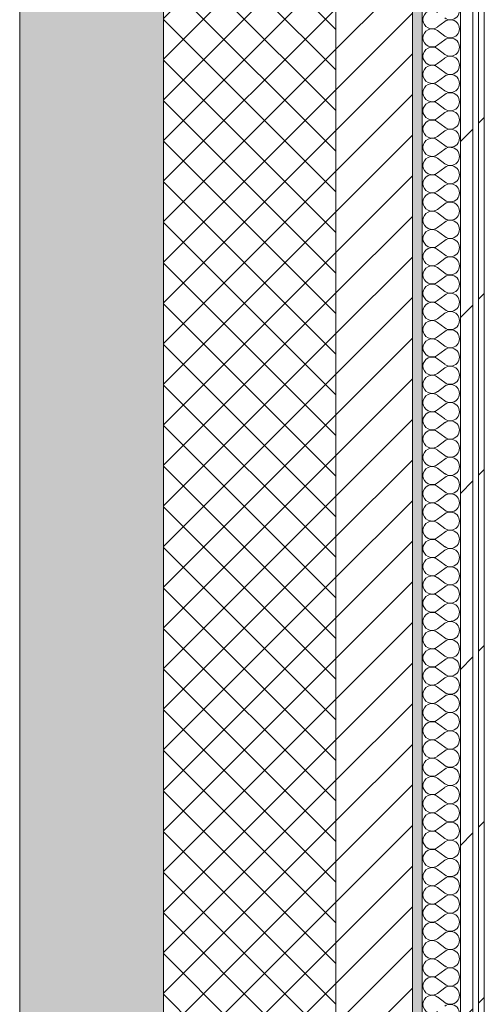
# Model space of a CAD drawing. Header units: millimetres. Extents: x -40968 to 11883, y -18816 to 4378.
# Tile 255 of 256: x -2101 to -1616, y -4381 to -3352. Entities that reach past the tile are written whole.
import ezdxf

# ---------------------------------------------------------------- set-up
doc = ezdxf.new("R2010")
doc.units = ezdxf.units.MM
doc.header["$MEASUREMENT"] = 0
doc.linetypes.add('Wipeout_Contour', pattern=[1000, 0, -1000])
doc.layers.add('12_FAÇ_Façana', color=7, linetype='Continuous')
doc.layers.add('Nuevo_08_E_Envans secs', color=7, linetype='Continuous')
for name, color, linetype, lineweight, true_color in [('12_FAÇ_Façana_Pluma_Nº__102', 7, 'Continuous', 5, 0xcccccc), ('12_FAÇ_Façana_Pluma_Nº__174', 7, 'Continuous', 13, 0xe4ad2c), ('12_FAÇ_Façana_Pluma_Nº__176', 7, 'Continuous', 15, 0x93a0c6), ('Nuevo_08_E_Envans secs_Pluma_Nº__102', 7, 'Continuous', 5, 0xcccccc), ('Nuevo_08_E_Envans secs_Pluma_Nº__171', 171, 'Continuous', 13, 0xaaaaff), ('Nuevo_08_E_Envans secs_Pluma_Nº__177', 7, 'Continuous', 15, 0xf7e046)]:
    doc.layers.add(name, color=color, linetype=linetype, lineweight=lineweight, true_color=true_color)
for name, color, linetype, lineweight in [('12_FAÇ_Façana_Pluma_Nº__2', 8, 'Continuous', 5), ('12_FAÇ_Façana_Pluma_Nº__7', 7, 'Continuous', 5), ('Nuevo_08_E_Envans secs_Pluma_Nº__1', 7, 'Continuous', 5)]:
    doc.layers.add(name, color=color, linetype=linetype, lineweight=lineweight)
pattern_1 = [(45, (0, 0), (-183.848, 183.848), [195, -65]), (45, (7e-14, 183.85), (-183.848, 183.848), [195, -65])]

# ---------------------------------------------------------------- blocks, each defined once
blk = doc.blocks.new('Muro_1_1', base_point=(-1681.1, -1194))
at = {"layer": '12_FAÇ_Façana_Pluma_Nº__102', "linetype": 'Continuous', "lineweight": 0, "true_color": 0xe5e5e5}
blk.add_hatch(color=254, dxfattribs=at).paths.add_polyline_path([(-2101.1, -10659), (-1951.1, -10659), (-1951.1, -7439), (-1971.1, -7439), (-1971.1, -6989), (-1951.1, -6989), (-1951.1, -1639), (-2101.1, -1639)])
at = {"layer": '12_FAÇ_Façana_Pluma_Nº__174', "linetype": 'Continuous', "lineweight": 13, "true_color": 0xe4ad2c}
h = blk.add_hatch(dxfattribs=at)
h.set_pattern_fill('SATE_Aislamiento_0001', color=42, style=0, pattern_type=2)
h.set_pattern_definition([(45, (0, 0), (-21.2132, 21.2132), []), (135, (0, 0), (21.2132, 21.2132), [])])
h.paths.add_polyline_path([(-1951.1, -1639), (-1951.1, -6989), (-1771.1, -6989), (-1771.1, -1639)])
at = {"layer": '12_FAÇ_Façana_Pluma_Nº__176', "linetype": 'Continuous', "lineweight": 0, "true_color": 0x495063}
blk.add_hatch(color=251, dxfattribs=at).paths.add_polyline_path([(-1681.1, -1679), (-1691.1, -1679), (-1691.1, -6989), (-1681.1, -6989)])
at = {"layer": '12_FAÇ_Façana_Pluma_Nº__2', "linetype": 'Continuous', "lineweight": 5}
h = blk.add_hatch(dxfattribs=at)
h.set_pattern_fill('Ceramic_0001', color=8, style=0, pattern_type=2)
h.set_pattern_definition([(45, (0, 0), (-21.2132, 21.2132), [])])
h.paths.add_polyline_path([(-1691.1, -1679), (-1771.1, -1679), (-1771.1, -6989), (-1691.1, -6989)])
at = {"layer": '12_FAÇ_Façana_Pluma_Nº__7', "color": 7, "linetype": 'Continuous', "lineweight": 5}
for p, q in [((-1951.1, -1639), (-1951.1, -6989)), ((-1771.1, -6989), (-1771.1, -1679)), ((-1691.1, -6989), (-1691.1, -1679))]:
    blk.add_line(p, q, dxfattribs=at)
at = {"layer": '12_FAÇ_Façana_Pluma_Nº__7', "color": 7, "linetype": 'Continuous', "lineweight": 5, "flags": 128}
for points in [[(-2101.1, -1639), (-2101.1, -10659)], [(-1681.1, -6989), (-1681.1, -1679)]]:
    blk.add_lwpolyline(points, dxfattribs=at)
blk = doc.blocks.new('*X353')
at = {"layer": 'Nuevo_08_E_Envans secs_Pluma_Nº__102', "color": 254, "linetype": 'Continuous', "lineweight": 5, "true_color": 0xcccccc}
for p, q in [((-1657.3, -3354.3), (-1664.9, -3360)), ((-1657.3, -3369.5), (-1664.9, -3363.8)), ((-1657.3, -3373.3), (-1664.9, -3379)), ((-1657.3, -3388.6), (-1664.9, -3382.9)), ((-1657.3, -3392.4), (-1664.9, -3398.1)), ((-1657.3, -3407.6), (-1664.9, -3401.9)), ((-1657.3, -3411.4), (-1664.9, -3417.1)), ((-1657.3, -3426.7), (-1664.9, -3421)), ((-1657.3, -3430.5), (-1664.9, -3436.2)), ((-1657.3, -3445.7), (-1664.9, -3440)), ((-1657.3, -3449.5), (-1664.9, -3455.2)), ((-1657.3, -3464.8), (-1664.9, -3459)), ((-1657.3, -3468.6), (-1664.9, -3474.3)), ((-1657.3, -3483.8), (-1664.9, -3478.1)), ((-1657.3, -3487.6), (-1664.9, -3493.3)), ((-1657.3, -3502.9), (-1664.9, -3497.1)), ((-1657.3, -3506.7), (-1664.9, -3512.4)), ((-1657.3, -3521.9), (-1664.9, -3516.2)), ((-1657.3, -3525.7), (-1664.9, -3531.4)), ((-1657.3, -3541), (-1664.9, -3535.2)), ((-1657.3, -3544.8), (-1664.9, -3550.5)), ((-1657.3, -3560), (-1664.9, -3554.3)), ((-1657.3, -3563.8), (-1664.9, -3569.5)), ((-1657.3, -3579), (-1664.9, -3573.3)), ((-1657.3, -3582.9), (-1664.9, -3588.6)), ((-1657.3, -3598.1), (-1664.9, -3592.4)), ((-1657.3, -3601.9), (-1664.9, -3607.6)), ((-1657.3, -3617.1), (-1664.9, -3611.4)), ((-1657.3, -3621), (-1664.9, -3626.7)), ((-1657.3, -3636.2), (-1664.9, -3630.5)), ((-1657.3, -3640), (-1664.9, -3645.7)), ((-1657.3, -3655.2), (-1664.9, -3649.5)), ((-1657.3, -3659), (-1664.9, -3664.8)), ((-1657.3, -3674.3), (-1664.9, -3668.6)), ((-1657.3, -3678.1), (-1664.9, -3683.8)), ((-1657.3, -3693.3), (-1664.9, -3687.6)), ((-1657.3, -3697.1), (-1664.9, -3702.9)), ((-1657.3, -3712.4), (-1664.9, -3706.7)), ((-1657.3, -3716.2), (-1664.9, -3721.9)), ((-1657.3, -3731.4), (-1664.9, -3725.7)), ((-1657.3, -3735.2), (-1664.9, -3741)), ((-1657.3, -3750.5), (-1664.9, -3744.8)), ((-1657.3, -3754.3), (-1664.9, -3760)), ((-1657.3, -3769.5), (-1664.9, -3763.8)), ((-1657.3, -3773.3), (-1664.9, -3779)), ((-1657.3, -3788.6), (-1664.9, -3782.9)), ((-1657.3, -3792.4), (-1664.9, -3798.1)), ((-1657.3, -3807.6), (-1664.9, -3801.9)), ((-1657.3, -3811.4), (-1664.9, -3817.1)), ((-1657.3, -3826.7), (-1664.9, -3821)), ((-1657.3, -3830.5), (-1664.9, -3836.2)), ((-1657.3, -3845.7), (-1664.9, -3840)), ((-1657.3, -3849.5), (-1664.9, -3855.2)), ((-1657.3, -3864.8), (-1664.9, -3859)), ((-1657.3, -3868.6), (-1664.9, -3874.3)), ((-1657.3, -3883.8), (-1664.9, -3878.1)), ((-1657.3, -3887.6), (-1664.9, -3893.3)), ((-1657.3, -3902.9), (-1664.9, -3897.1)), ((-1657.3, -3906.7), (-1664.9, -3912.4)), ((-1657.3, -3921.9), (-1664.9, -3916.2)), ((-1657.3, -3925.7), (-1664.9, -3931.4)), ((-1657.3, -3941), (-1664.9, -3935.2)), ((-1657.3, -3944.8), (-1664.9, -3950.5)), ((-1657.3, -3960), (-1664.9, -3954.3)), ((-1657.3, -3963.8), (-1664.9, -3969.5)), ((-1657.3, -3979), (-1664.9, -3973.3)), ((-1657.3, -3982.9), (-1664.9, -3988.6)), ((-1657.3, -3998.1), (-1664.9, -3992.4)), ((-1657.3, -4001.9), (-1664.9, -4007.6)), ((-1657.3, -4017.1), (-1664.9, -4011.4)), ((-1657.3, -4021), (-1664.9, -4026.7)), ((-1657.3, -4036.2), (-1664.9, -4030.5)), ((-1657.3, -4040), (-1664.9, -4045.7)), ((-1657.3, -4055.2), (-1664.9, -4049.5)), ((-1657.3, -4059), (-1664.9, -4064.8)), ((-1657.3, -4074.3), (-1664.9, -4068.6)), ((-1657.3, -4078.1), (-1664.9, -4083.8)), ((-1657.3, -4093.3), (-1664.9, -4087.6)), ((-1657.3, -4097.1), (-1664.9, -4102.9)), ((-1657.3, -4112.4), (-1664.9, -4106.7)), ((-1657.3, -4116.2), (-1664.9, -4121.9)), ((-1657.3, -4131.4), (-1664.9, -4125.7)), ((-1657.3, -4135.2), (-1664.9, -4141)), ((-1657.3, -4150.5), (-1664.9, -4144.8)), ((-1657.3, -4154.3), (-1664.9, -4160)), ((-1657.3, -4169.5), (-1664.9, -4163.8)), ((-1657.3, -4173.3), (-1664.9, -4179)), ((-1657.3, -4188.6), (-1664.9, -4182.9)), ((-1657.3, -4192.4), (-1664.9, -4198.1)), ((-1657.3, -4207.6), (-1664.9, -4201.9)), ((-1657.3, -4211.4), (-1664.9, -4217.1)), ((-1657.3, -4226.7), (-1664.9, -4221)), ((-1657.3, -4230.5), (-1664.9, -4236.2)), ((-1657.3, -4245.7), (-1664.9, -4240)), ((-1657.3, -4249.5), (-1664.9, -4255.2)), ((-1657.3, -4264.8), (-1664.9, -4259)), ((-1657.3, -4268.6), (-1664.9, -4274.3)), ((-1657.3, -4283.8), (-1664.9, -4278.1)), ((-1657.3, -4287.6), (-1664.9, -4293.3)), ((-1657.3, -4302.9), (-1664.9, -4297.1)), ((-1657.3, -4306.7), (-1664.9, -4312.4)), ((-1657.3, -4321.9), (-1664.9, -4316.2)), ((-1657.3, -4325.7), (-1664.9, -4331.4)), ((-1657.3, -4341), (-1664.9, -4335.2)), ((-1657.3, -4344.8), (-1664.9, -4350.5)), ((-1657.3, -4360), (-1664.9, -4354.3)), ((-1657.3, -4363.8), (-1664.9, -4369.5)), ((-1657.3, -4379), (-1664.9, -4373.3))]:
    blk.add_line(p, q, dxfattribs=at)
for centre, start, end in [((-1651.6, -3342.9), 233.1301, 126.8699), ((-1670.6, -3352.4), 53.1301, 180), ((-1670.6, -3352.4), 180, 306.8699), ((-1651.6, -3361.9), 233.1301, 126.8699), ((-1670.6, -3371.4), 53.1301, 180), ((-1670.6, -3371.4), 180, 306.8699), ((-1651.6, -3381), 233.1301, 126.8699), ((-1670.6, -3390.5), 53.1301, 180), ((-1670.6, -3390.5), 180, 306.8699), ((-1651.6, -3400), 233.1301, 126.8699), ((-1670.6, -3409.5), 53.1301, 180), ((-1670.6, -3409.5), 180, 306.8699), ((-1651.6, -3419), 233.1301, 126.8699), ((-1670.6, -3428.6), 53.1301, 180), ((-1670.6, -3428.6), 180, 306.8699), ((-1651.6, -3438.1), 233.1301, 126.8699), ((-1670.6, -3447.6), 53.1301, 180), ((-1670.6, -3447.6), 180, 306.8699), ((-1651.6, -3457.1), 233.1301, 126.8699), ((-1670.6, -3466.7), 53.1301, 180), ((-1670.6, -3466.7), 180, 306.8699), ((-1670.6, -3485.7), 53.1301, 180), ((-1651.6, -3476.2), 233.1301, 126.8699), ((-1670.6, -3485.7), 180, 306.8699), ((-1651.6, -3495.2), 233.1301, 126.8699), ((-1670.6, -3504.8), 53.1301, 180), ((-1670.6, -3504.8), 180, 306.8699), ((-1651.6, -3514.3), 233.1301, 126.8699), ((-1670.6, -3523.8), 53.1301, 180), ((-1670.6, -3523.8), 180, 306.8699), ((-1651.6, -3533.3), 233.1301, 126.8699), ((-1670.6, -3542.9), 53.1301, 180), ((-1670.6, -3542.9), 180, 306.8699), ((-1651.6, -3552.4), 233.1301, 126.8699), ((-1670.6, -3561.9), 53.1301, 180), ((-1670.6, -3561.9), 180, 306.8699), ((-1651.6, -3571.4), 233.1301, 126.8699), ((-1670.6, -3581), 53.1301, 180), ((-1670.6, -3581), 180, 306.8699), ((-1651.6, -3590.5), 233.1301, 126.8699), ((-1670.6, -3600), 53.1301, 180), ((-1670.6, -3600), 180, 306.8699), ((-1670.6, -3619), 53.1301, 180), ((-1651.6, -3609.5), 233.1301, 126.8699), ((-1670.6, -3619), 180, 306.8699), ((-1651.6, -3628.6), 233.1301, 126.8699), ((-1670.6, -3638.1), 53.1301, 180), ((-1670.6, -3638.1), 180, 306.8699), ((-1651.6, -3647.6), 233.1301, 126.8699), ((-1670.6, -3657.1), 53.1301, 180), ((-1670.6, -3657.1), 180, 306.8699), ((-1651.6, -3666.7), 233.1301, 126.8699), ((-1670.6, -3676.2), 53.1301, 180), ((-1670.6, -3676.2), 180, 306.8699), ((-1651.6, -3685.7), 233.1301, 126.8699), ((-1670.6, -3695.2), 53.1301, 180), ((-1670.6, -3695.2), 180, 306.8699), ((-1651.6, -3704.8), 233.1301, 126.8699), ((-1670.6, -3714.3), 53.1301, 180), ((-1670.6, -3714.3), 180, 306.8699), ((-1651.6, -3723.8), 233.1301, 126.8699), ((-1670.6, -3733.3), 53.1301, 180), ((-1670.6, -3733.3), 180, 306.8699), ((-1651.6, -3742.9), 233.1301, 126.8699), ((-1670.6, -3752.4), 53.1301, 180), ((-1670.6, -3752.4), 180, 306.8699), ((-1651.6, -3761.9), 233.1301, 126.8699), ((-1670.6, -3771.4), 53.1301, 180), ((-1670.6, -3771.4), 180, 306.8699), ((-1651.6, -3781), 233.1301, 126.8699), ((-1670.6, -3790.5), 53.1301, 180), ((-1670.6, -3790.5), 180, 306.8699), ((-1651.6, -3800), 233.1301, 126.8699), ((-1670.6, -3809.5), 53.1301, 180), ((-1670.6, -3809.5), 180, 306.8699), ((-1651.6, -3819), 233.1301, 126.8699), ((-1670.6, -3828.6), 53.1301, 180), ((-1670.6, -3828.6), 180, 306.8699), ((-1651.6, -3838.1), 233.1301, 126.8699), ((-1670.6, -3847.6), 53.1301, 180), ((-1670.6, -3847.6), 180, 306.8699), ((-1651.6, -3857.1), 233.1301, 126.8699), ((-1670.6, -3866.7), 53.1301, 180), ((-1670.6, -3866.7), 180, 306.8699), ((-1651.6, -3876.2), 233.1301, 126.8699), ((-1670.6, -3885.7), 53.1301, 180), ((-1670.6, -3885.7), 180, 306.8699), ((-1651.6, -3895.2), 233.1301, 126.8699), ((-1670.6, -3904.8), 53.1301, 180), ((-1670.6, -3904.8), 180, 306.8699), ((-1651.6, -3914.3), 233.1301, 126.8699), ((-1670.6, -3923.8), 53.1301, 180), ((-1670.6, -3923.8), 180, 306.8699), ((-1651.6, -3933.3), 233.1301, 126.8699), ((-1670.6, -3942.9), 53.1301, 180), ((-1670.6, -3942.9), 180, 306.8699), ((-1651.6, -3952.4), 233.1301, 126.8699), ((-1670.6, -3961.9), 53.1301, 180), ((-1670.6, -3961.9), 180, 306.8699), ((-1651.6, -3971.4), 233.1301, 126.8699), ((-1670.6, -3981), 53.1301, 180), ((-1670.6, -3981), 180, 306.8699), ((-1670.6, -4000), 53.1301, 180), ((-1651.6, -3990.5), 233.1301, 126.8699), ((-1670.6, -4000), 180, 306.8699), ((-1651.6, -4009.5), 233.1301, 126.8699), ((-1670.6, -4019), 53.1301, 180), ((-1670.6, -4019), 180, 306.8699), ((-1651.6, -4028.6), 233.1301, 126.8699), ((-1670.6, -4038.1), 53.1301, 180), ((-1670.6, -4038.1), 180, 306.8699), ((-1651.6, -4047.6), 233.1301, 126.8699), ((-1670.6, -4057.1), 53.1301, 180), ((-1670.6, -4057.1), 180, 306.8699), ((-1651.6, -4066.7), 233.1301, 126.8699), ((-1670.6, -4076.2), 53.1301, 180), ((-1670.6, -4076.2), 180, 306.8699), ((-1651.6, -4085.7), 233.1301, 126.8699), ((-1670.6, -4095.2), 53.1301, 180), ((-1670.6, -4095.2), 180, 306.8699), ((-1651.6, -4104.8), 233.1301, 126.8699), ((-1670.6, -4114.3), 53.1301, 180), ((-1670.6, -4114.3), 180, 306.8699), ((-1670.6, -4133.3), 53.1301, 180), ((-1651.6, -4123.8), 233.1301, 126.8699), ((-1670.6, -4133.3), 180, 306.8699), ((-1651.6, -4142.9), 233.1301, 126.8699), ((-1670.6, -4152.4), 53.1301, 180), ((-1670.6, -4152.4), 180, 306.8699), ((-1651.6, -4161.9), 233.1301, 126.8699), ((-1670.6, -4171.4), 53.1301, 180), ((-1670.6, -4171.4), 180, 306.8699), ((-1651.6, -4181), 233.1301, 126.8699), ((-1670.6, -4190.5), 53.1301, 180), ((-1670.6, -4190.5), 180, 306.8699), ((-1651.6, -4200), 233.1301, 126.8699), ((-1670.6, -4209.5), 53.1301, 180), ((-1670.6, -4209.5), 180, 306.8699), ((-1651.6, -4219), 233.1301, 126.8699), ((-1670.6, -4228.6), 53.1301, 180), ((-1670.6, -4228.6), 180, 306.8699), ((-1651.6, -4238.1), 233.1301, 126.8699), ((-1670.6, -4247.6), 53.1301, 180), ((-1670.6, -4247.6), 180, 306.8699), ((-1651.6, -4257.1), 233.1301, 126.8699), ((-1670.6, -4266.7), 53.1301, 180), ((-1670.6, -4266.7), 180, 306.8699), ((-1651.6, -4276.2), 233.1301, 126.8699), ((-1670.6, -4285.7), 53.1301, 180), ((-1670.6, -4285.7), 180, 306.8699), ((-1651.6, -4295.2), 233.1301, 126.8699), ((-1670.6, -4304.8), 53.1301, 180), ((-1670.6, -4304.8), 180, 306.8699), ((-1651.6, -4314.3), 233.1301, 126.8699), ((-1670.6, -4323.8), 53.1301, 180), ((-1670.6, -4323.8), 180, 306.8699), ((-1651.6, -4333.3), 233.1301, 126.8699), ((-1670.6, -4342.9), 53.1301, 180), ((-1670.6, -4342.9), 180, 306.8699), ((-1651.6, -4352.4), 233.1301, 126.8699), ((-1670.6, -4361.9), 53.1301, 180), ((-1670.6, -4361.9), 180, 306.8699), ((-1651.6, -4371.4), 233.1301, 126.8699), ((-1670.6, -4381), 53.1301, 180), ((-1670.6, -4381), 180, 306.8699), ((-1651.6, -4390.5), 233.1301, 126.8699)]:
    blk.add_arc(centre, 9.52, start, end, dxfattribs=at)
blk = doc.blocks.new('Muro_120_1', base_point=(-1616.1, -6989))
at = {"layer": 'Nuevo_08_E_Envans secs_Pluma_Nº__1', "color": 7, "linetype": 'Continuous', "lineweight": 5, "flags": 128}
blk.add_lwpolyline([(-1681.1, -1704), (-1681.1, -6989)], dxfattribs=at)
at = {"color": 254, "linetype": 'Wipeout_Contour', "lineweight": 0, "ltscale": 19077.207977}
blk.add_wipeout([(-1628.1, -6989), (-1628.1, -1704), (-1641.1, -1704), (-1641.1, -6989)], dxfattribs=at).dxf.layer = 'Nuevo_08_E_Envans secs'
at = {"color": 254, "linetype": 'Wipeout_Contour', "lineweight": 0, "ltscale": 19048.763385}
blk.add_wipeout([(-1616.1, -6989), (-1616.1, -1704), (-1622.1, -1704), (-1622.1, -6989)], dxfattribs=at).dxf.layer = 'Nuevo_08_E_Envans secs'
at = {"layer": 'Nuevo_08_E_Envans secs_Pluma_Nº__171', "linetype": 'Continuous', "lineweight": 13, "true_color": 0xaaaaff}
h = blk.add_hatch(dxfattribs=at)
h.set_pattern_fill('Panellat_HPL_0001', color=161, style=0, pattern_type=2)
h.set_pattern_definition(pattern_1)
h.paths.add_polyline_path([(-1616.1, -6989), (-1616.1, -1704), (-1622.1, -1704), (-1622.1, -6989)])
at = {"layer": 'Nuevo_08_E_Envans secs_Pluma_Nº__177', "linetype": 'Continuous', "lineweight": 15, "true_color": 0xf7e046}
h = blk.add_hatch(dxfattribs=at)
h.set_pattern_fill('Panellat_HPL_0001', color=53, style=0, pattern_type=2)
h.set_pattern_definition(pattern_1)
h.paths.add_polyline_path([(-1628.1, -6989), (-1628.1, -1704), (-1641.1, -1704), (-1641.1, -6989)])
at = {"layer": 'Nuevo_08_E_Envans secs_Pluma_Nº__1', "color": 7, "linetype": 'Continuous', "lineweight": 5}
for p, q in [((-1641.1, -6989), (-1641.1, -1704)), ((-1628.1, -6989), (-1628.1, -1704)), ((-1622.1, -6989), (-1622.1, -1704))]:
    blk.add_line(p, q, dxfattribs=at)
at = {"layer": 'Nuevo_08_E_Envans secs_Pluma_Nº__1', "color": 7, "linetype": 'Continuous', "lineweight": 5, "flags": 128}
blk.add_lwpolyline([(-1616.1, -6989), (-1616.1, -1704)], dxfattribs=at)
at = {"layer": 'Nuevo_08_E_Envans secs', "color": 7, "lineweight": 20}
blk.add_blockref('*X353', (0, 0), dxfattribs=at)

msp = doc.modelspace()

# ---------------------------------------------------------------- block references
at = {"layer": '12_FAÇ_Façana', "color": 7, "lineweight": 20}
msp.add_blockref('Muro_1_1', (-1681.1, -1194), dxfattribs=at)

# ---------------------------------------------------------------- next in the draw order: block references
at = {"layer": 'Nuevo_08_E_Envans secs', "color": 7, "lineweight": 20}
msp.add_blockref('Muro_120_1', (-1616.1, -6989), dxfattribs=at)

doc.saveas('drawing.dxf')
